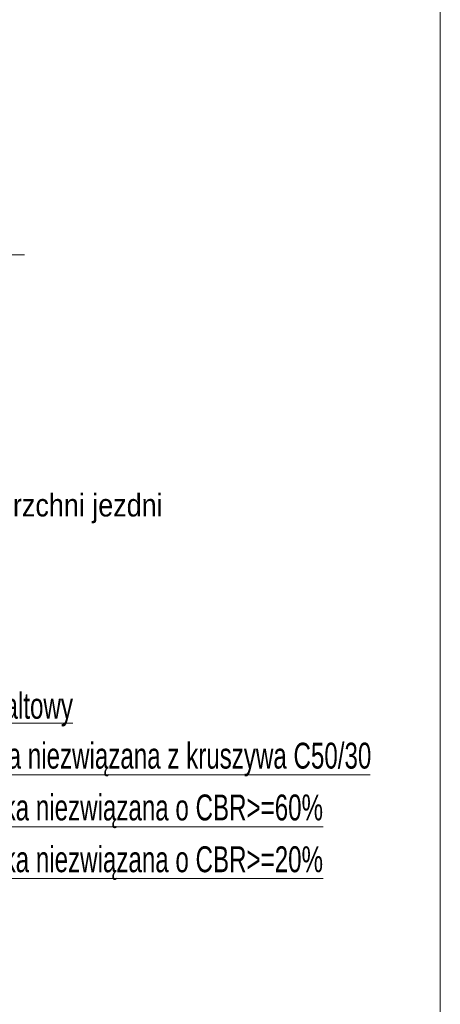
# Model space of a CAD drawing. Header units: metres. Extents: x 1435.1 to 1489, y 574.8 to 588.8.
# Tile 35 of 36: x 1486.5 to 1489, y 580.2 to 585.9. Entities that reach past the tile are written whole.
import ezdxf

# ---------------------------------------------------------------- set-up
doc = ezdxf.new("R2010")
doc.units = ezdxf.units.M
doc.header["$MEASUREMENT"] = 0
doc.layers.add('3_opisy', color=7, linetype='Continuous', lineweight=0)
doc.layers.add('Warstwa 3', color=7, linetype='Continuous', lineweight=0)
doc.styles.add('Style-Arial', font='arial.ttf')

msp = doc.modelspace()

# ---------------------------------------------------------------- linework, layer by layer
at = {"layer": '3_opisy', "color": 7, "linetype": 'Continuous', "lineweight": 0}
for p, q in [((1484.891, 584.5206), (1486.5668, 584.5206)), ((1486.8452, 581.808), (1483.4738, 581.808)), ((1488.5662, 581.508), (1483.4738, 581.508)), ((1488.2948, 581.208), (1483.4738, 581.208)), ((1488.2948, 580.908), (1483.4738, 580.908))]:
    msp.add_line(p, q, dxfattribs=at)
at = {"layer": 'Warstwa 3', "color": 7, "linetype": 'Continuous', "lineweight": 0, "flags": 128}
msp.add_lwpolyline([(1435.0587, 588.7985), (1488.9716, 588.7985), (1488.9716, 574.7985), (1435.0587, 574.7985), (1435.0587, 588.7985)], close=True, dxfattribs=at)

# ---------------------------------------------------------------- texts
at = {"layer": '3_opisy', "color": 7, "linetype": 'Continuous', "lineweight": 0, "insert": (1484.3168, 583.1363), "char_height": 0.13122, "attachment_point": 1, "line_spacing_factor": 0.9, "style": 'Style-Arial'}
msp.add_mtext('\\pt1.9683;\\H1x;\\W0.85;Konstrukcja uzupełnienia nawierzchni jezdni\\Pna wyłukowaniu DG i DW', dxfattribs=at)
at = {"layer": '3_opisy', "color": 7, "linetype": 'Continuous', "lineweight": 0, "char_height": 0.15, "attachment_point": 1, "style": 'Style-Arial'}
for s, insert in [('\\H1x;\\W0.666667;warstwa ścieralna: beton asfaltowy', (1484.3156, 582.5784)), ('\\H1x;\\W0.666667;warstwa wiążąca: beton asfaltowy', (1484.3257, 582.296)), ('\\H1x;\\W0.666667;podbudowa zasadnicza: beton asfaltowy', (1484.3383, 581.9839)), ('\\H1x;\\W0.666667;podbudowa zasadnicza: mieszanka niezwiązana z kruszywa C50/30', (1484.3411, 581.695)), ('\\H1x;\\W0.666667;podbudowa pomocnicza: mieszanka niezwiązana o CBR>=60%', (1484.3411, 581.395)), ('\\H1x;\\W0.666667;podbudowa pomocnicza: mieszanka niezwiązana o CBR>=20%', (1484.3411, 581.095))]:
    msp.add_mtext(s, dxfattribs=dict(at, insert=insert))

doc.saveas('drawing.dxf')
